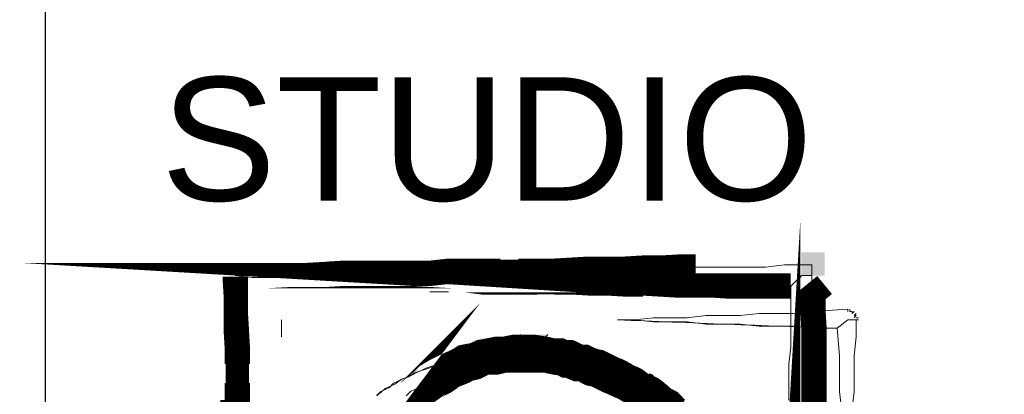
# Model space of a CAD drawing. Header units: millimetres. Extents: x -1413 to 4627, y 0 to 12711.
# Tile 173 of 247: x 3485 to 3684, y 4792 to 4868. Entities that reach past the tile are written whole.
import ezdxf

# ---------------------------------------------------------------- set-up
doc = ezdxf.new("R2010")
doc.units = ezdxf.units.MM
doc.layers.add('PDF_A-TABELKA', color=7, linetype='Continuous')
doc.layers.add('PDF_Text', color=7, linetype='Continuous')
doc.layers.add('SQ_TAB TEKST', color=8, linetype='Continuous', lineweight=0)
doc.styles.add('PDF ComicSansMS', font='arial.ttf')

# ---------------------------------------------------------------- blocks, each defined once
blk = doc.blocks.new('tabelka')
at = {"layer": 'PDF_A-TABELKA', "lineweight": 25}
for points in [[(26628.50208058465, -28113.82220847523), (26628.50208058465, -27397.28164136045), (25541.97586470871, -27397.28164136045), (25541.97586470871, -28113.82220847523)], [(25541.97586470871, -27397.28164136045), (25541.97586470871, -28019.86922507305)], [(25636.6046681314, -27665.39658439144), (25636.6046681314, -27665.39658439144)]]:
    blk.add_lwpolyline(points, dxfattribs=at)
at = {"layer": 'PDF_A-TABELKA', "lineweight": 0}
for points, format in [([(25580.33889312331, -27648.98573334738, 5.115070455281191, 5.115070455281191, 0), (25580.33889312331, -27652.60890825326, 4.688814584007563, 4.688814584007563, 0), (25580.55202105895, -27656.0189552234, 5.115070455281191, 5.115070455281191, 0), (25580.55202105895, -27659.64213012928, 5.115070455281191, 5.115070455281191, 0), (25580.76514899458, -27663.26530503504, 5.115070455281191, 5.115070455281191, 0), (25580.76514899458, -27666.67535200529, 4.688814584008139, 4.688814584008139, 0), (25580.76514899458, -27670.5116548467, 5.115070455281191, 5.115070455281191, 0), (25580.76514899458, -27673.92170181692, 5.115070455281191, 5.115070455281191, 0), (25580.97827693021, -27677.54487672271, 5.115070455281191, 5.115070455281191, 0)], "xyseb"), ([(25691.80480346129, -27684.57809859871, 5.115070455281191, 5.115070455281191, 0), (25691.80480346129, -27681.16805162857, 0, 0, 0), (25692.01793139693, -27677.54487672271, 0, 0, 0), (25692.01793139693, -27673.92170181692, 0, 0, 0), (25692.01793139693, -27670.5116548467, 0, 0, 0), (25692.01793139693, -27666.67535200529, 0, 0, 0), (25692.23105933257, -27663.26530503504, 0, 0, 0), (25692.23105933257, -27659.64213012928, 0, 0, 0), (25692.4441872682, -27656.0189552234, 0, 0, 0), (25692.4441872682, -27650.90388476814, 5.115070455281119, 5.115070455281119, 0), (25687.32911681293, -27650.90388476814, 5.115070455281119, 5.115070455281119, 0), (25683.91906984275, -27650.90388476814, 5.115070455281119, 5.115070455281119, 0), (25680.29589493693, -27650.90388476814, 5.115070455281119, 5.115070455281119, 0), (25676.67272003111, -27650.90388476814, 4.688814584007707, 4.688814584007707, 0), (25673.26267306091, -27650.69075683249, 5.115070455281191, 5.115070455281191, 0), (25669.6394981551, -27650.69075683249, 5.115070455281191, 5.115070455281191, 0), (25666.01632324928, -27650.47762889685, 4.688814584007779, 4.688814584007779, 0), (25662.60627627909, -27650.47762889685, 5.115070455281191, 5.115070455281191, 0), (25658.98310137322, -27650.47762889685, 5.115070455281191, 5.115070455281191, 0), (25655.3599264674, -27650.2645009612, 5.115070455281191, 5.115070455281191, 0), (25651.73675156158, -27650.2645009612, 5.115070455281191, 5.115070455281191, 0), (25648.1135766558, -27650.05137302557, 5.115070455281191, 5.115070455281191, 0), (25644.70352968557, -27650.05137302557, 5.075571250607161, 5.075571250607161, 0), (25641.29348271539, -27650.05137302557, 5.115070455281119, 5.115070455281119, 0), (25637.45717987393, -27650.05137302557, 5.115070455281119, 5.115070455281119, 0), (25633.8340049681, -27650.05137302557, 5.115070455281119, 5.115070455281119, 0), (25630.21083006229, -27650.05137302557, 5.115070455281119, 5.115070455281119, 0), (25626.80078309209, -27649.62511715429, 5.115070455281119, 5.115070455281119, 0), (25623.39073612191, -27649.62511715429, 4.688814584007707, 4.688814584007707, 0), (25619.55443328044, -27649.62511715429, 5.115070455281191, 5.115070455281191, 0), (25616.14438631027, -27649.62511715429, 5.115070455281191, 5.115070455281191, 0), (25612.30808346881, -27649.62511715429, 5.115070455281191, 5.115070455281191, 0), (25608.89803649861, -27649.62511715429, 0, 0, 0), (25605.48798952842, -27649.41198921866, 0, 0, 0), (25601.86481462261, -27649.41198921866, 0, 0, 0), (25598.24163971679, -27649.19886128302, 0, 0, 0), (25594.8315927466, -27649.19886128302, 0, 0, 0), (25590.99528990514, -27649.19886128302, 0, 0, 0), (25587.58524293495, -27649.19886128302, 0, 0, 0), (25583.96206802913, -27648.98573334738, 0, 0, 0), (25580.33889312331, -27648.77260541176, 5.115070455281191, 5.115070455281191, 0), (25583.96206802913, -27648.77260541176, 5.115070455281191, 5.115070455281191, 0), (25587.58524293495, -27648.77260541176, 5.115070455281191, 5.115070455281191, 0), (25590.99528990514, -27648.77260541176, 4.688814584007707, 4.688814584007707, 0), (25594.8315927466, -27648.55947747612, 5.115070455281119, 5.115070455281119, 0), (25598.24163971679, -27648.55947747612, 5.115070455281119, 5.115070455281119, 0), (25601.86481462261, -27648.34634954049, 5.115070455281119, 5.115070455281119, 0), (25605.48798952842, -27648.34634954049, 5.115070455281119, 5.115070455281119, 0), (25608.89803649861, -27648.34634954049, 5.115070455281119, 5.115070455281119, 0), (25612.30808346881, -27648.34634954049, 5.083785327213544, 5.083785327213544, 0), (25616.14438631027, -27648.34634954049, 5.115070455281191, 5.115070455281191, 0), (25619.55443328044, -27648.34634954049, 5.115070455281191, 5.115070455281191, 0), (25623.39073612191, -27647.92009366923, 5.115070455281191, 5.115070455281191, 0), (25626.80078309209, -27647.92009366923, 5.115070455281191, 5.115070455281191, 0), (25630.21083006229, -27647.92009366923, 5.115070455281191, 5.115070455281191, 0), (25633.8340049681, -27647.92009366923, 4.688814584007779, 4.688814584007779, 0), (25637.45717987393, -27647.92009366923, 5.115070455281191, 5.115070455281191, 0), (25641.29348271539, -27647.92009366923, 5.115070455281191, 5.115070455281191, 0), (25644.70352968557, -27647.70696573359, 4.688814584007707, 4.688814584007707, 0), (25648.1135766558, -27647.70696573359, 5.115070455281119, 5.115070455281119, 0), (25651.73675156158, -27647.49383779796, 5.115070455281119, 5.115070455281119, 0), (25655.3599264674, -27647.49383779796, 5.115070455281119, 5.115070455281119, 0), (25658.98310137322, -27647.49383779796, 5.115070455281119, 5.115070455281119, 0), (25662.60627627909, -27647.28070986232, 5.115070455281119, 5.115070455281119, 0), (25666.01632324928, -27647.28070986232, 5.083785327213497, 5.083785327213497, 0), (25669.6394981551, -27647.06758192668, 5.115070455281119, 5.115070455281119, 0), (25673.26267306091, -27647.06758192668, 0, 0, 0), (25676.67272003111, -27647.06758192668, 0, 0, 0), (25680.29589493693, -27647.06758192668, 0, 0, 0), (25683.91906984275, -27647.06758192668, 0, 0, 0), (25687.32911681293, -27647.06758192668, 0, 0, 0), (25691.16541965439, -27646.64132605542, 0, 0, 0), (25694.57546662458, -27646.64132605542, 0, 0, 0)], "xyseb"), ([(25579.912637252, -27677.54487672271, 5.115070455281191, 5.115070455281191, 0), (25579.912637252, -27673.92170181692, 0, 0, 0), (25579.912637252, -27670.5116548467, 0, 0, 0), (25579.912637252, -27666.67535200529, 0, 0, 0), (25579.912637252, -27663.26530503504, 0, 0, 0), (25580.33889312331, -27659.64213012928, 0, 0, 0), (25580.33889312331, -27656.0189552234, 0, 0, 0), (25580.33889312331, -27652.60890825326, 0, 0, 0), (25580.33889312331, -27649.19886128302, 0, 0, 0)], "xyseb"), ([(25699.26428120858, -27650.69075683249, 4.688814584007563, 4.688814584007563, 0), (25696.91987391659, -27652.60890825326, 5.115070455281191, 5.115070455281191, 0), (25696.91987391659, -27656.0189552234, 5.115070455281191, 5.115070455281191, 0), (25697.13300185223, -27659.64213012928, 5.115070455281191, 5.115070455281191, 0), (25697.13300185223, -27663.26530503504, 5.115070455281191, 5.115070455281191, 0), (25697.13300185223, -27666.67535200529, 5.115070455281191, 5.115070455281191, 0), (25697.13300185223, -27670.5116548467, 5.115070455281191, 5.115070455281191, 0), (25697.13300185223, -27673.92170181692, 5.115070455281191, 5.115070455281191, 0), (25697.13300185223, -27677.54487672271, 5.115070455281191, 5.115070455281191, 0)], "xyseb"), ([(25637.88343574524, -27664.54407264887, 7.672605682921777, 7.672605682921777, 0), (25636.81779606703, -27664.54407264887, 7.672605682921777, 7.672605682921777, 0), (25635.75215638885, -27664.54407264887, 7.246349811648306, 7.246349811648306, 0), (25634.68651671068, -27664.75720058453, 7.246349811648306, 7.246349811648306, 0), (25633.62087703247, -27664.75720058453, 7.434469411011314, 7.434469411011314, 0), (25632.5552373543, -27664.97032852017, 7.815724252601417, 7.815724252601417, 0), (25631.70272561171, -27665.1834564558, 7.243841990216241, 7.243841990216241, 0), (25630.63708593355, -27665.1834564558, 7.243841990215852, 7.243841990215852, 0), (25629.57144625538, -27665.60971232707, 7.43446941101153, 7.43446941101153, 0), (25628.71893451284, -27666.03596819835, 7.53521042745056, 7.53521042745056, 0), (25627.86642277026, -27666.24909613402, 7.53521042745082, 7.53521042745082, 0), (25626.80078309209, -27666.46222406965, 7.535210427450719, 7.535210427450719, 0), (25626.1613992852, -27666.88847994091, 7.535210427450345, 7.535210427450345, 0), (25625.30888754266, -27667.31473581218, 7.434469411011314, 7.434469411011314, 0), (25624.24324786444, -27667.74099168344, 7.434469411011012, 7.434469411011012, 0), (25623.39073612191, -27668.16724755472, 7.535210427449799, 7.535210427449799, 0), (25622.53822437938, -27668.59350342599, 7.815724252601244, 7.815724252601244, 0), (25621.89884057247, -27669.01975929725, 7.815724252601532, 7.815724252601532, 0), (25621.04632882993, -27669.44601516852, 7.625096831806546, 7.625096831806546, 0), (25619.98068915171, -27670.08539897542, 7.625096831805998, 7.625096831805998, 0), (25619.34130534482, -27670.72478278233, 7.243841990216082, 7.243841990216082, 0), (25618.48879360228, -27671.36416658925, 7.43446941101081, 7.43446941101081, 0), (25617.84940979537, -27671.79042246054, 7.246349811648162, 7.246349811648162, 0), (25617.21002598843, -27672.42980626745, 7.43446941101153, 7.43446941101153, 0), (25616.57064218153, -27672.85606213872, 7.246349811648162, 7.246349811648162, 0), (25615.71813043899, -27673.7085738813, 7.672605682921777, 7.672605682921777, 0), (25615.07874663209, -27674.13482975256, 7.246349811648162, 7.246349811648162, 0), (25614.43936282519, -27674.77421355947, 0, 0, 0), (25613.79997901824, -27675.626725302, 0, 0, 0), (25613.16059521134, -27676.26610910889, 0, 0, 0), (25612.52121140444, -27676.90549291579, 0, 0, 0)], "xyseb"), ([(25702.67432817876, -27675.626725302), (25702.24807230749, -27672.21667833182), (25702.24807230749, -27668.38037549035), (25702.24807230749, -27664.97032852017), (25701.82181643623, -27659.42900219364, -0.001479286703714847), (25657.49120582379, -27657.72397870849), (25660.90125279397, -27657.72397870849), (25664.73755563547, -27657.29772283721), (25668.14760260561, -27657.29772283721), (25671.55764957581, -27657.29772283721), (25675.3939524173, -27656.87146696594), (25678.80399938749, -27656.87146696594), (25682.21404635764, -27656.87146696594), (25686.05034919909, -27656.44521109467), (25689.46039616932, -27656.44521109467), (25692.87044313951, -27656.44521109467), (25696.70674598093, -27656.0189552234), (25703.95309579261, -27655.59269935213), (25703.95309579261, -27656.0189552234), (25703.95309579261, -27655.59269935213), (25703.95309579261, -27656.0189552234), (25703.95309579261, -27655.59269935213), (25696.70674598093, -27656.0189552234), (25692.87044313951, -27656.44521109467), (25689.46039616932, -27656.44521109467), (25686.05034919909, -27656.44521109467), (25682.21404635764, -27656.87146696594), (25678.80399938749, -27656.87146696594), (25675.3939524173, -27656.87146696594), (25671.55764957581, -27657.29772283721), (25668.14760260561, -27657.29772283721), (25664.73755563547, -27657.29772283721), (25660.90125279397, -27657.72397870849), (25657.49120582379, -27657.72397870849), (25660.90125279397, -27657.72397870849), (25664.73755563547, -27658.15023457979), (25668.14760260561, -27658.15023457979), (25671.55764957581, -27658.15023457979), (25675.3939524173, -27658.57649045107), (25678.80399938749, -27658.57649045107), (25682.21404635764, -27658.57649045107), (25686.05034919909, -27659.00274632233), (25689.46039616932, -27659.00274632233), (25692.87044313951, -27659.00274632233), (25696.70674598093, -27659.42900219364), (25701.82181643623, -27659.42900219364), (25703.95309579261, -27657.72397870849), (25705.65811927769, -27657.72397870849), (25706.08437514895, -27657.72397870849), (25705.65811927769, -27657.72397870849), (25705.65811927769, -27661.13402567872), (25705.23186340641, -27664.97032852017), (25705.23186340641, -27668.38037549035), (25705.23186340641, -27672.21667833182), (25704.80560753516, -27675.626725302)], "xyb"), ([(25637.67030780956, -27664.54407264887, 7.672605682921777, 7.672605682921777, 0), (25638.73594748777, -27664.54407264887, 7.672605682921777, 7.672605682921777, 0), (25639.80158716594, -27664.54407264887, 7.672605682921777, 7.672605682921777, 0), (25640.86722684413, -27664.54407264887, 7.672605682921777, 7.672605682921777, 0), (25641.71973858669, -27664.54407264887, 7.246349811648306, 7.246349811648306, 0), (25642.99850620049, -27664.75720058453, 7.243841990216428, 7.243841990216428, 0), (25643.85101794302, -27664.97032852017, 7.246349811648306, 7.246349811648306, 0), (25644.9166576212, -27665.1834564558, 7.434469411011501, 7.434469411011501, 0), (25645.98229729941, -27665.1834564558, 7.246349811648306, 7.246349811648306, 0), (25646.83480904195, -27665.60971232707, 7.625096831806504, 7.625096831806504, 0), (25647.68732078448, -27665.60971232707, 7.625096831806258, 7.625096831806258, 0), (25648.7529604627, -27666.03596819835, 7.434469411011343, 7.434469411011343, 0), (25649.60547220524, -27666.46222406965, 7.434469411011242, 7.434469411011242, 0), (25650.67111188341, -27666.46222406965, 7.434469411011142, 7.434469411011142, 0), (25651.52362362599, -27666.88847994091, 7.625096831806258, 7.625096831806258, 0), (25652.37613536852, -27667.31473581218, 7.625096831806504, 7.625096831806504, 0), (25653.4417750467, -27667.52786374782, 7.625096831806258, 7.625096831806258, 0), (25654.29428678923, -27667.95411961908, 7.625096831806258, 7.625096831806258, 0), (25655.14679853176, -27668.38037549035, 7.625096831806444, 7.625096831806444, 0), (25655.99931027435, -27668.80663136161, 7.625096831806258, 7.625096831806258, 0), (25657.06494995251, -27669.23288723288, 7.625096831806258, 7.625096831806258, 0), (25657.91746169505, -27669.65914310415, 7.535210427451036, 7.535210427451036, 0), (25658.76997343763, -27670.08539897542, 7.434469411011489, 7.434469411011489, 0), (25659.62248518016, -27670.5116548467, 7.535210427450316, 7.535210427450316, 0), (25660.47499692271, -27670.93791071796, 7.5352104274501, 7.5352104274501, 0), (25661.32750866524, -27671.5772945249, 7.243841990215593, 7.243841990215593, 0), (25662.18002040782, -27672.00355039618, 7.836618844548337, 7.836618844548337, 0), (25663.03253215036, -27672.42980626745, 7.535210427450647, 7.535210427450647, 0), (25663.8850438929, -27672.85606213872, 7.53521042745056, 7.53521042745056, 0), (25664.73755563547, -27673.49544594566, 7.434469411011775, 7.434469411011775, 0), (25665.59006737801, -27674.13482975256, 7.243841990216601, 7.243841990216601, 0), (25666.22945118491, -27674.77421355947, 7.4344694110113, 7.4344694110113, 0), (25667.08196292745, -27675.20046943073, 7.625096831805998, 7.625096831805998, 0), (25667.93447466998, -27676.05298117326, 7.548460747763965, 7.548460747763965, 0), (25668.57385847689, -27676.69236498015, 7.434469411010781, 7.434469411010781, 0), (25669.42637021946, -27677.11862085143, 7.246349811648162, 7.246349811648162, 0)], "xyseb"), ([(25666.44257912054, -27678.61051640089, 7.672605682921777, 7.672605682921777, 0), (25666.01632324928, -27677.97113259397, 0, 0, 0), (25665.1638115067, -27677.11862085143, 0, 0, 0), (25664.73755563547, -27676.47923704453, 0, 0, 0), (25664.09817182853, -27675.626725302, 0, 0, 0), (25663.24566008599, -27674.98734149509, 0, 0, 0), (25662.81940421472, -27674.34795768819, 0, 0, 0), (25662.18002040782, -27673.7085738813, 0, 0, 0), (25661.32750866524, -27672.85606213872, 0, 0, 0), (25660.68812485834, -27672.42980626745, 0, 0, 0), (25659.8356131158, -27671.79042246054, 0, 0, 0), (25659.19622930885, -27671.15103865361, 0, 0, 0), (25658.34371756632, -27670.5116548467, 0, 0, 0), (25657.49120582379, -27670.08539897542, 0, 0, 0), (25656.85182201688, -27669.44601516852, 0, 0, 0), (25655.99931027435, -27669.01975929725, 0, 0, 0), (25655.14679853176, -27668.59350342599, 0, 0, 0), (25654.08115885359, -27667.95411961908, 0, 0, 0), (25653.4417750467, -27667.52786374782, 0, 0, 0), (25652.58926330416, -27667.31473581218, 0, 0, 0), (25651.52362362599, -27666.88847994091, 0, 0, 0), (25650.67111188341, -27666.46222406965, 0, 0, 0), (25649.60547220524, -27666.24909613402, 0, 0, 0), (25648.7529604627, -27666.03596819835, 0, 0, 0), (25647.68732078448, -27665.60971232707, 0, 0, 0), (25646.83480904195, -27665.60971232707, 0, 0, 0), (25645.98229729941, -27665.1834564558, 0, 0, 0), (25644.9166576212, -27665.1834564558, 0, 0, 0), (25643.85101794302, -27664.97032852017, 0, 0, 0), (25642.99850620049, -27664.75720058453, 0, 0, 0), (25641.71973858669, -27664.54407264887, 0, 0, 0), (25640.86722684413, -27664.54407264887, 0, 0, 0)], "xyseb")]:
    blk.add_lwpolyline(points, format=format, dxfattribs=at)
for points in [[(25580.33889312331, -27648.77260541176), (25583.7489400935, -27648.77260541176), (25587.58524293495, -27648.77260541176), (25590.99528990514, -27648.77260541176), (25594.8315927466, -27648.77260541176), (25598.24163971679, -27648.77260541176), (25601.65168668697, -27648.34634954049), (25605.48798952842, -27648.34634954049), (25608.89803649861, -27648.34634954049), (25612.30808346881, -27648.34634954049), (25616.14438631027, -27648.34634954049), (25619.55443328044, -27648.34634954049), (25623.39073612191, -27647.92009366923), (25626.80078309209, -27647.92009366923), (25630.21083006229, -27647.92009366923), (25634.04713290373, -27647.92009366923), (25637.45717987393, -27647.92009366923), (25641.29348271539, -27647.92009366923), (25644.70352968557, -27647.49383779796), (25648.1135766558, -27647.49383779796), (25651.94987949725, -27647.49383779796), (25655.3599264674, -27647.49383779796), (25658.76997343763, -27647.49383779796), (25662.60627627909, -27647.49383779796), (25666.01632324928, -27647.49383779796), (25669.85262609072, -27647.06758192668), (25673.26267306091, -27647.06758192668), (25676.67272003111, -27647.06758192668), (25680.50902287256, -27647.06758192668), (25683.91906984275, -27647.06758192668), (25687.32911681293, -27647.06758192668), (25691.16541965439, -27646.64132605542), (25694.57546662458, -27646.64132605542), (25696.70674598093, -27646.64132605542), (25696.70674598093, -27648.77260541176), (25694.57546662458, -27648.77260541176), (25692.4441872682, -27650.90388476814), (25687.32911681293, -27650.90388476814), (25683.91906984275, -27650.90388476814), (25680.50902287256, -27650.90388476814), (25676.67272003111, -27650.90388476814), (25673.26267306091, -27650.47762889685), (25669.85262609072, -27650.47762889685), (25666.01632324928, -27650.47762889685), (25662.60627627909, -27650.47762889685), (25658.76997343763, -27650.47762889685), (25655.3599264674, -27650.47762889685), (25651.94987949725, -27650.47762889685), (25648.1135766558, -27650.05137302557), (25644.70352968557, -27650.05137302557), (25641.29348271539, -27650.05137302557), (25637.45717987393, -27650.05137302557), (25634.04713290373, -27650.05137302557), (25630.21083006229, -27650.05137302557), (25626.80078309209, -27649.62511715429), (25623.39073612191, -27649.62511715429), (25619.55443328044, -27649.62511715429), (25616.14438631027, -27649.62511715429), (25612.30808346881, -27649.62511715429), (25608.89803649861, -27649.62511715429), (25605.48798952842, -27649.19886128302), (25601.65168668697, -27649.19886128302), (25598.24163971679, -27649.19886128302), (25594.8315927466, -27649.19886128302), (25590.99528990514, -27649.19886128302), (25587.58524293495, -27649.19886128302), (25583.7489400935, -27649.19886128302)], [(25704.80560753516, -27656.44521109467), (25705.23186340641, -27656.0189552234), (25704.80560753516, -27656.44521109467), (25704.80560753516, -27656.0189552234), (25704.37935166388, -27656.0189552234), (25704.37935166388, -27655.59269935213), (25704.37935166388, -27656.0189552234), (25704.37935166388, -27655.59269935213), (25704.37935166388, -27656.0189552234), (25704.80560753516, -27656.0189552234), (25704.80560753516, -27656.44521109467), (25705.23186340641, -27656.0189552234)], [(25705.23186340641, -27657.29772283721), (25705.65811927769, -27656.87146696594), (25705.23186340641, -27656.87146696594), (25705.65811927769, -27656.44521109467), (25705.23186340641, -27656.87146696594), (25705.65811927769, -27656.44521109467), (25705.23186340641, -27656.87146696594), (25705.65811927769, -27656.87146696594)], [(25706.08437514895, -27657.29772283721), (25705.65811927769, -27657.29772283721)]]:
    blk.add_lwpolyline(points, close=True, dxfattribs=at)
for points in [[(25579.912637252, -27673.92170181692), (25579.912637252, -27670.5116548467), (25579.912637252, -27666.67535200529), (25579.912637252, -27663.26530503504), (25580.33889312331, -27659.42900219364), (25580.33889312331, -27656.0189552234), (25580.33889312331, -27652.60890825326), (25580.33889312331, -27649.19886128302), (25580.33889312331, -27652.60890825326), (25580.76514899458, -27656.0189552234), (25580.76514899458, -27659.42900219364), (25580.76514899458, -27663.26530503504), (25580.76514899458, -27666.67535200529), (25580.76514899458, -27670.5116548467), (25580.76514899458, -27673.92170181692)], [(25692.01793139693, -27673.92170181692), (25692.01793139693, -27670.5116548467), (25692.01793139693, -27666.67535200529), (25692.4441872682, -27663.26530503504), (25692.4441872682, -27659.42900219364), (25692.4441872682, -27656.0189552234), (25692.4441872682, -27650.90388476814), (25694.57546662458, -27648.77260541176), (25696.70674598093, -27648.77260541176), (25696.70674598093, -27652.60890825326), (25696.70674598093, -27656.0189552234), (25697.13300185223, -27659.42900219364), (25697.13300185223, -27663.26530503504), (25697.13300185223, -27666.67535200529), (25697.13300185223, -27670.5116548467), (25697.13300185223, -27673.92170181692)], [(25589.7165222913, -27661.13402567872), (25589.7165222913, -27657.72397870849), (25589.7165222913, -27661.13402567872)], [(25589.7165222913, -27661.13402567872), (25589.7165222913, -27657.72397870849), (25589.7165222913, -27661.13402567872)], [(25702.67432817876, -27675.626725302), (25702.24807230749, -27672.21667833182), (25702.24807230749, -27668.38037549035), (25702.24807230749, -27664.97032852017), (25701.82181643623, -27659.42900219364), (25703.95309579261, -27657.72397870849), (25705.65811927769, -27657.72397870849), (25705.65811927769, -27661.13402567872), (25705.23186340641, -27664.97032852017), (25705.23186340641, -27668.38037549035), (25705.23186340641, -27672.21667833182), (25704.80560753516, -27675.626725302)], [(25705.23186340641, -27656.44521109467), (25705.23186340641, -27656.44521109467)], [(25705.23186340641, -27656.44521109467), (25705.23186340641, -27656.44521109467)], [(25636.17841226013, -27667.95411961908), (25643.42476207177, -27660.70776980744)], [(25637.88343574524, -27668.38037549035), (25637.88343574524, -27660.70776980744)], [(25608.89803649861, -27672.85606213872), (25609.7505482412, -27672.42980626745), (25610.60305998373, -27671.5772945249), (25611.66869966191, -27671.15103865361), (25612.52121140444, -27670.72478278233), (25613.37372314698, -27670.08539897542), (25614.01310695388, -27669.65914310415), (25615.29187456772, -27669.23288723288), (25615.93125837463, -27668.80663136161), (25616.78377011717, -27668.38037549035), (25617.84940979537, -27667.95411961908), (25618.7019215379, -27667.74099168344), (25619.98068915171, -27667.31473581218), (25620.8332008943, -27666.88847994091), (25621.89884057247, -27666.46222406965), (25622.751352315, -27666.46222406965), (25623.60386405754, -27666.03596819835), (25624.66950373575, -27665.82284026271), (25625.52201547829, -27665.60971232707), (25626.58765515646, -27665.39658439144), (25627.44016689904, -27665.1834564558), (25628.71893451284, -27664.97032852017), (25629.57144625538, -27664.97032852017), (25630.63708593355, -27664.75720058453), (25631.70272561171, -27664.75720058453), (25632.5552373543, -27664.54407264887), (25633.8340049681, -27664.54407264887), (25634.68651671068, -27664.54407264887), (25635.75215638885, -27664.54407264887), (25636.6046681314, -27664.54407264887), (25637.88343574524, -27664.54407264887), (25636.6046681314, -27664.54407264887), (25635.75215638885, -27664.54407264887), (25634.89964464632, -27664.54407264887), (25633.62087703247, -27664.97032852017), (25632.76836528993, -27664.97032852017), (25631.91585354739, -27664.97032852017), (25630.63708593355, -27665.39658439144), (25629.78457419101, -27665.82284026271), (25628.93206244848, -27665.82284026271), (25628.0795507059, -27666.24909613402), (25626.80078309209, -27666.67535200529), (25625.94827134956, -27667.10160787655), (25625.09575960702, -27667.10160787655), (25624.24324786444, -27667.52786374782), (25623.39073612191, -27667.95411961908), (25622.53822437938, -27668.38037549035), (25621.68571263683, -27669.23288723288), (25620.8332008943, -27669.65914310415), (25619.98068915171, -27670.08539897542), (25619.55443328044, -27670.5116548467), (25618.7019215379, -27671.36416658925), (25617.84940979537, -27671.79042246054), (25616.9968980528, -27672.21667833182), (25616.57064218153, -27673.06919007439)], [(25608.89803649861, -27673.06919007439), (25609.7505482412, -27672.21667833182), (25610.60305998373, -27671.79042246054), (25611.45557172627, -27671.36416658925), (25612.30808346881, -27670.5116548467), (25613.16059521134, -27670.08539897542), (25614.01310695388, -27669.65914310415), (25615.29187456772, -27669.23288723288), (25616.14438631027, -27668.80663136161), (25616.9968980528, -27668.38037549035), (25617.84940979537, -27667.95411961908), (25618.7019215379, -27667.52786374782), (25619.98068915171, -27667.10160787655), (25620.8332008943, -27667.10160787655), (25621.68571263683, -27666.67535200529), (25622.53822437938, -27666.24909613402), (25623.81699199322, -27666.24909613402), (25624.66950373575, -27665.82284026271), (25625.52201547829, -27665.82284026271), (25626.80078309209, -27665.39658439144), (25627.65329483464, -27665.39658439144), (25628.5058065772, -27664.97032852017), (25629.78457419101, -27664.97032852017), (25630.63708593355, -27664.97032852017), (25631.48959767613, -27664.54407264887), (25632.76836528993, -27664.54407264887), (25633.62087703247, -27664.54407264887), (25634.89964464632, -27664.54407264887), (25635.75215638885, -27664.54407264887), (25636.6046681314, -27664.54407264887), (25637.88343574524, -27664.54407264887), (25637.88343574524, -27664.11781677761), (25637.88343574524, -27664.54407264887), (25637.88343574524, -27664.11781677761), (25637.88343574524, -27664.54407264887), (25638.73594748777, -27664.54407264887), (25640.01471510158, -27664.54407264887), (25640.86722684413, -27664.54407264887), (25641.71973858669, -27664.54407264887), (25642.99850620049, -27664.97032852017), (25643.85101794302, -27664.97032852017), (25644.70352968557, -27664.97032852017), (25645.98229729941, -27665.39658439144), (25646.83480904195, -27665.39658439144), (25647.68732078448, -27665.82284026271), (25648.96608839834, -27665.82284026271), (25649.81860014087, -27666.24909613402), (25650.67111188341, -27666.67535200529), (25651.52362362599, -27666.67535200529), (25652.37613536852, -27667.10160787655), (25653.65490298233, -27667.52786374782), (25654.50741472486, -27667.95411961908), (25655.3599264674, -27668.38037549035), (25656.21243820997, -27668.80663136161), (25657.06494995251, -27669.23288723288), (25657.91746169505, -27669.65914310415), (25658.76997343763, -27670.08539897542), (25659.62248518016, -27670.5116548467), (25660.47499692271, -27670.93791071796), (25661.32750866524, -27671.36416658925), (25662.18002040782, -27671.79042246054), (25663.03253215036, -27672.64293420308), (25663.88504389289, -27673.06919007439)], [(25661.32750866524, -27673.06919007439), (25660.47499692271, -27672.21667833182), (25660.04874105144, -27671.79042246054), (25659.19622930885, -27671.36416658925), (25658.34371756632, -27670.5116548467), (25657.49120582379, -27670.08539897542), (25656.63869408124, -27669.65914310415), (25655.78618233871, -27669.23288723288), (25654.93367059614, -27668.38037549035), (25654.08115885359, -27667.95411961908), (25653.22864711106, -27667.52786374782), (25652.37613536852, -27667.10160787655), (25651.52362362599, -27667.10160787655), (25650.67111188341, -27666.67535200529), (25649.81860014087, -27666.24909613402), (25648.96608839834, -27665.82284026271), (25647.68732078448, -27665.82284026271), (25646.83480904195, -27665.39658439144), (25645.98229729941, -27665.39658439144), (25644.70352968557, -27664.97032852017), (25643.85101794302, -27664.97032852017), (25642.99850620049, -27664.97032852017), (25641.71973858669, -27664.54407264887), (25640.86722684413, -27664.54407264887), (25640.01471510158, -27664.54407264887), (25638.73594748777, -27664.54407264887), (25637.88343574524, -27664.54407264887), (25637.88343574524, -27664.11781677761)], [(25614.86561869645, -27673.06919007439), (25615.71813043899, -27672.21667833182), (25616.57064218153, -27671.79042246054), (25617.42315392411, -27671.36416658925), (25618.27566566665, -27670.5116548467), (25619.12817740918, -27670.08539897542), (25619.98068915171, -27669.65914310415), (25620.8332008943, -27669.23288723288), (25621.68571263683, -27668.80663136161), (25622.96448025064, -27668.38037549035), (25623.81699199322, -27667.95411961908), (25624.66950373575, -27667.52786374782), (25625.52201547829, -27667.52786374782), (25626.80078309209, -27667.10160787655), (25627.65329483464, -27666.67535200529), (25628.5058065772, -27666.67535200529), (25629.35831831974, -27666.24909613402), (25630.63708593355, -27666.24909613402), (25631.48959767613, -27665.82284026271), (25632.76836528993, -27665.82284026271), (25633.62087703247, -27665.82284026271), (25634.473388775, -27665.82284026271), (25635.75215638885, -27665.39658439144), (25636.6046681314, -27665.39658439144), (25637.88343574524, -27665.39658439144), (25638.73594748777, -27665.82284026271), (25640.01471510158, -27665.82284026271), (25640.86722684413, -27665.82284026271), (25641.71973858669, -27665.82284026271), (25642.99850620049, -27666.24909613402), (25643.85101794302, -27666.24909613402), (25645.12978555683, -27666.67535200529), (25645.98229729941, -27666.67535200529), (25646.83480904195, -27667.10160787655), (25647.68732078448, -27667.52786374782), (25648.96608839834, -27667.52786374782), (25649.81860014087, -27667.95411961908), (25650.67111188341, -27668.38037549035), (25651.52362362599, -27668.80663136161), (25652.37613536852, -27669.23288723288), (25653.22864711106, -27669.65914310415), (25654.08115885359, -27670.08539897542), (25655.3599264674, -27670.5116548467), (25656.21243820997, -27671.36416658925), (25657.06494995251, -27671.79042246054), (25657.49120582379, -27672.21667833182), (25658.34371756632, -27673.06919007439)], [(25639.58845923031, -27664.54407264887), (25640.01471510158, -27664.11781677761)]]:
    blk.add_lwpolyline(points, dxfattribs=at)
at = {"layer": 'PDF_A-TABELKA', "transparency": 33554559}
for points in [[(25694.57546662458, -27648.77260541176), (25694.57546662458, -27644.08379082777), (25699.26428120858, -27644.08379082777)], [(25694.57546662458, -27648.77260541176), (25699.26428120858, -27644.08379082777), (25699.26428120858, -27648.77260541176)], [(25694.57546662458, -27648.77260541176), (25694.14921075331, -27649.19886128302), (25694.57546662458, -27649.19886128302)], [(25694.57546662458, -27648.77260541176), (25694.14921075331, -27648.77260541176), (25694.14921075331, -27649.19886128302)], [(25638.73594748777, -27668.38037549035), (25638.73594748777, -27660.70776980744), (25637.88343574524, -27668.38037549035)], [(25638.73594748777, -27660.70776980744), (25637.88343574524, -27668.38037549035), (25637.88343574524, -27660.70776980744)], [(25638.73594748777, -27665.82284026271), (25638.73594748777, -27660.70776980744), (25643.42476207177, -27660.70776980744)], [(25641.29348271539, -27663.69156090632), (25643.42476207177, -27661.13402567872), (25641.29348271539, -27660.70776980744)], [(25641.29348271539, -27663.69156090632), (25640.44097097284, -27668.38037549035), (25636.17841226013, -27667.95411961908)], [(25638.73594748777, -27665.82284026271), (25636.17841226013, -27668.38037549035), (25638.73594748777, -27668.38037549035)]]:
    blk.add_solid(points, dxfattribs=at)
at = {"layer": 'PDF_Text', "insert": (25565.37278063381, -27621.35186983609), "char_height": 24.92526588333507, "attachment_point": 4, "style": 'PDF ComicSansMS'}
blk.add_mtext('STUDIO', dxfattribs=at)

msp = doc.modelspace()

# ---------------------------------------------------------------- block references
at = {"layer": 'SQ_TAB TEKST', "lineweight": 35}
msp.add_blockref('tabelka', (-22051.74440705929, 32464.9063958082), dxfattribs=at)

doc.saveas('drawing.dxf')
